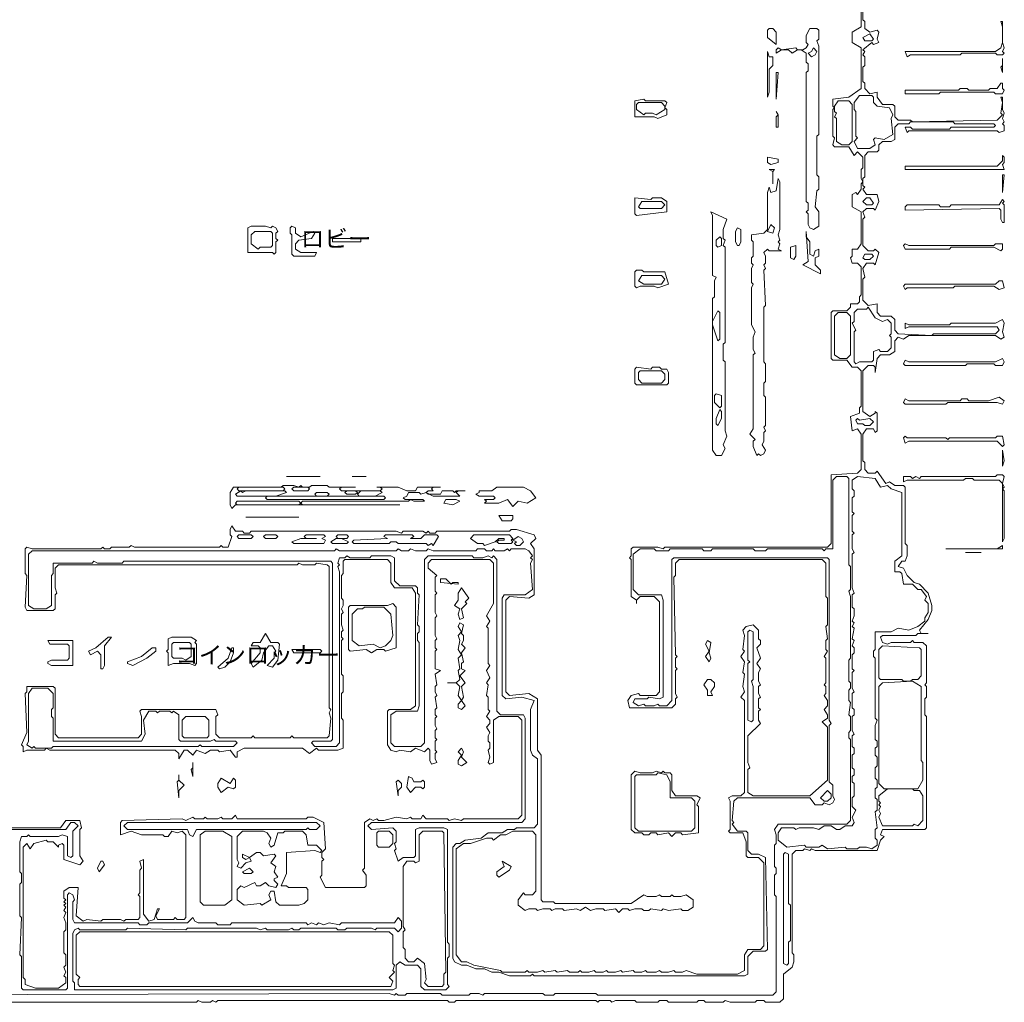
# Model space of a CAD drawing. Header units: millimetres. Extents: x -1440 to 58650, y -4147 to 35577.
# Tile 4 of 5: x 35819 to 58650, y 52 to 22823. Entities that reach past the tile are written whole.
import ezdxf

# ---------------------------------------------------------------- set-up
doc = ezdxf.new("R2010")
doc.units = ezdxf.units.MM
doc.layers.add('EDITABLE_ROOM_LABELS', color=7, linetype='Continuous', lineweight=18, true_color=0x50555f)
doc.layers.add('RASTER_CONTOURS', color=7, linetype='Continuous', lineweight=18, true_color=0x50555f)
doc.styles.add('JAPANESE', font='msgothic.ttc')

msp = doc.modelspace()

# ---------------------------------------------------------------- linework, layer by layer
at = {"layer": 'RASTER_CONTOURS'}
for points in [[(55330, 23231), (55330, 22659), (55125, 22536), (55125, 22291), (55330, 22168), (55330, 21228), (55043, 21024), (54674, 20983), (54674, 20819), (54715, 20779), (54674, 20738), (54674, 20124), (54715, 20084), (54674, 19920), (54715, 19879), (55043, 19879), (55166, 19675), (55248, 19757), (55371, 19634), (55371, 19389), (55330, 19348), (55330, 19143), (55371, 19062), (55330, 19021), (55330, 18898), (55248, 18775), (55207, 18816), (55125, 18775), (55125, 18489), (55330, 18367), (55330, 17631), (55248, 17508), (55125, 17508), (55125, 17345), (55084, 17304), (55125, 17181), (55248, 17181), (55330, 17099), (55330, 16445), (55289, 16404), (55289, 16282), (55248, 16241), (55084, 16241), (55084, 16159), (55002, 16077), (54674, 16077), (54633, 16036), (54633, 14974), (54674, 14933), (55002, 14933), (55125, 14769), (55248, 14769), (55330, 14687), (55330, 13870), (55289, 13829), (55289, 13706), (55084, 13625), (55125, 13297), (55248, 13338), (55330, 13216), (55330, 12398), (55248, 12316), (54633, 12275), (54633, 10681), (54551, 10599), (50780, 10599), (50739, 10559), (50616, 10599), (50042, 10599), (50001, 10559), (50001, 10395), (49960, 10354), (50001, 10313), (50001, 9455), (50124, 9373), (50124, 9291), (50124, 9373), (50206, 9455), (50534, 9455), (50657, 9332), (50657, 7247), (50575, 7165), (50206, 7165), (50165, 7206), (50001, 7165), (49919, 7043), (49960, 6879), (50944, 6879), (51026, 6961), (51026, 7084), (51067, 7125), (51026, 7206), (51026, 7738), (51067, 7779), (51026, 7820), (51026, 8024), (51067, 8065), (51026, 8106), (50985, 9904), (51026, 9945), (51026, 10231), (51108, 10313), (54428, 10313), (54510, 10231), (54510, 9455), (54551, 9414), (54551, 8801), (54510, 8760), (54551, 8474), (54510, 8433), (54510, 8228), (54551, 8187), (54469, 8065), (54510, 8024), (54510, 7452), (54469, 7411), (54510, 7370), (54510, 7206), (54469, 7165), (54551, 7043), (54551, 6920), (54469, 6838), (54551, 6716), (54551, 6634), (54428, 6552), (54551, 6430), (54551, 5203), (54141, 4835), (52829, 4835), (52706, 4917), (52706, 5448), (52747, 5489), (52706, 5612), (52706, 6225), (52993, 6511), (52952, 6593), (52952, 6798), (52993, 6838), (52952, 6879), (52952, 7084), (52993, 7125), (52952, 7206), (52952, 7370), (52993, 7411), (52952, 7493), (52952, 7697), (52993, 7779), (52911, 7901), (52993, 8024), (52911, 8269), (52993, 8351), (52993, 8433), (52952, 8474), (52952, 8678), (52829, 8801), (52665, 8760), (52583, 8678), (52624, 8555), (52583, 8228), (52624, 8187), (52542, 8065), (52624, 7942), (52583, 7697), (52624, 7656), (52583, 7370), (52624, 7247), (52542, 7125), (52624, 7043), (52624, 4917), (52542, 4835), (52337, 4835), (52256, 4794), (52296, 4713), (52296, 4059), (52256, 4018), (52296, 3977), (52583, 3977), (52665, 3772), (52665, 3445), (52706, 3404), (52952, 3404), (53075, 3282), (53075, 1360), (52993, 1279), (52706, 1279), (52624, 1156), (52624, 788), (52460, 706), (51518, 706), (51272, 788), (51190, 747), (51026, 747), (50985, 788), (50862, 747), (50698, 747), (50657, 788), (50575, 747), (50370, 747), (50329, 788), (50247, 747), (50083, 747), (50042, 788), (49796, 747), (49755, 788), (49632, 747), (49468, 747), (49427, 788), (49345, 747), (49181, 747), (49140, 788), (49017, 747), (48853, 747), (48812, 788), (48771, 747), (48566, 747), (48525, 788), (48280, 747), (48239, 788), (47993, 747), (47952, 788), (47829, 747), (47624, 747), (47583, 788), (47542, 747), (47009, 747), (46968, 788), (46353, 911), (46189, 993), (46066, 993), (45943, 1156), (45943, 3609), (46107, 3732), (46271, 3732), (46640, 3854), (46763, 3854), (46804, 3813), (46968, 3936), (47091, 3936), (47255, 4018), (47706, 4018), (47788, 3936), (47788, 2628), (47706, 2546), (47542, 2546), (47501, 2587), (47378, 2423), (47378, 2301), (47542, 2178), (47624, 2219), (47788, 2219), (47829, 2178), (47952, 2219), (48116, 2219), (48157, 2178), (48239, 2219), (48403, 2219), (48444, 2178), (48730, 2219), (48812, 2178), (48935, 2260), (49058, 2178), (49181, 2219), (49345, 2219), (49386, 2178), (49632, 2219), (49714, 2137), (49796, 2219), (49919, 2219), (49960, 2178), (50083, 2219), (50247, 2219), (50288, 2178), (50411, 2178), (50452, 2219), (50698, 2178), (50739, 2219), (50862, 2178), (51149, 2219), (51190, 2178), (51313, 2178), (51436, 2260), (51436, 2423), (51272, 2546), (51149, 2505), (50985, 2505), (50944, 2546), (50903, 2505), (50698, 2505), (50657, 2546), (50575, 2505), (50370, 2505), (50288, 2546), (50001, 2342), (48239, 2342), (48198, 2382), (47952, 2382), (47911, 2423), (47911, 5776), (47829, 5898), (47829, 7084), (47624, 7206), (47173, 7165), (47091, 7247), (47091, 9373), (47173, 9455), (47624, 9414), (47747, 9496), (47747, 10559), (47665, 10681), (47788, 10804), (47747, 10886), (47337, 11008), (47214, 11008), (47173, 10967), (45492, 10967), (45451, 10926), (45328, 10926), (45287, 10967), (45246, 10926), (45164, 10967), (44714, 10967), (44673, 10926), (44550, 10967), (41188, 10967), (41147, 10926), (41024, 10926), (40983, 10967), (40820, 10967), (40738, 11090), (40697, 11008), (40697, 10886), (40738, 10845), (40656, 10599), (40533, 10599), (40492, 10640), (40451, 10599), (38483, 10599), (38401, 10640), (38360, 10599), (37950, 10599), (37909, 10559), (37786, 10559), (37745, 10599), (37704, 10559), (36106, 10559), (35983, 10599), (35942, 10559), (35942, 9986), (35983, 9945), (35942, 9209), (35983, 9128), (36598, 9128), (36639, 9169), (36639, 9496), (36680, 9537), (36639, 9659), (36639, 10109), (36721, 10191), (42254, 10191), (42295, 10231), (42377, 10191), (42664, 10191), (42705, 10231), (42951, 10191), (42992, 10150), (42992, 6879), (43033, 6838), (42992, 6757), (43033, 6634), (42992, 6225), (42951, 6184), (42172, 6184), (42131, 6225), (42090, 6184), (41270, 6184), (41229, 6225), (41188, 6184), (40451, 6184), (40369, 6266), (40369, 6675), (40410, 6716), (40369, 6838), (38647, 6838), (38606, 6798), (38647, 6675), (38647, 6266), (38565, 6184), (36721, 6184), (36639, 6266), (36639, 7329), (36598, 7370), (35983, 7370), (35983, 7247), (35942, 7206), (35983, 6307), (35860, 6021), (35901, 5980), (35901, 5857), (35983, 5898), (36393, 5898), (36434, 5939), (36516, 5898), (39426, 5898), (39508, 5816), (39508, 5694), (39631, 5898), (39713, 5898), (39836, 5776), (39918, 5898), (40123, 5816), (40246, 5898), (40410, 5898), (40451, 5857), (40697, 5898), (40820, 5735), (40861, 5735), (40861, 5857), (41024, 5939), (42377, 5939), (42541, 5816), (42705, 5939), (42746, 5898), (43197, 5898), (43320, 5939), (43320, 6593), (43279, 6634), (43279, 7206), (43320, 7247), (43320, 7615), (43279, 7656), (43279, 8433), (43320, 8474), (43279, 8515), (43279, 8637), (43320, 8678), (43279, 8801), (43279, 9046), (43320, 9087), (43279, 9169), (43320, 9250), (43320, 9373), (43279, 9414), (43279, 9945), (43320, 9986), (43320, 10272), (43361, 10313), (44345, 10313), (44427, 10231), (44427, 9782), (44509, 9659), (44918, 9659), (45000, 9537), (45000, 6920), (44877, 6838), (44386, 6838), (44345, 6798), (44345, 6021), (44427, 5898), (44550, 5857), (44632, 5898), (44877, 5857), (45000, 5939), (45205, 5857), (45287, 5939), (45328, 5898), (45328, 5653), (45369, 5571), (45492, 5612), (45451, 5694), (45451, 5816), (45492, 5857), (45451, 5898), (45451, 6103), (45492, 6143), (45451, 6184), (45451, 6348), (45492, 6389), (45451, 6470), (45451, 6634), (45492, 6675), (45451, 6716), (45451, 6838), (45492, 6879), (45451, 7125), (45492, 7165), (45451, 7247), (45451, 7370), (45492, 7411), (45451, 7656), (45574, 7738), (45451, 7779), (45451, 8187), (45492, 8228), (45451, 8269), (45451, 8433), (45492, 8474), (45451, 8555), (45451, 8964), (45492, 9005), (45451, 9087), (45451, 9496), (45492, 9537), (45451, 9577), (45451, 9904), (45492, 9945), (45287, 10109), (45287, 10231), (45369, 10313), (46722, 10313), (46804, 10231), (46804, 9291), (46640, 9005), (46722, 8882), (46640, 8760), (46681, 8719), (46681, 7901), (46722, 7860), (46640, 7738), (46722, 7574), (46640, 7452), (46681, 7411), (46640, 7165), (46681, 7125), (46681, 6838), (46722, 6798), (46640, 6675), (46722, 6593), (46722, 6511), (46640, 6430), (46722, 6307), (46681, 6225), (46681, 6103), (46722, 6062), (46722, 5939), (46681, 5898), (46722, 5735), (46681, 5612), (46722, 5571), (46804, 5612), (46804, 6593), (46927, 6675), (47378, 6675), (47460, 6593), (47460, 4386), (47378, 4304), (46107, 4304), (46066, 4263), (45902, 4304), (45779, 4263), (45738, 4304), (45246, 4304), (45164, 4386), (45123, 4304), (44918, 4304), (44877, 4345), (44795, 4304), (44550, 4345), (44263, 4263), (44140, 4263), (44099, 4304), (44017, 4263), (43935, 4304), (43812, 4222), (43812, 3159), (43771, 3118), (43853, 2996), (43853, 2750), (43812, 2710), (42910, 2710), (42787, 2955), (42828, 2996), (42828, 3323), (42869, 3364), (42828, 3404), (42828, 3527), (42910, 3609), (42869, 4222), (42623, 4345), (42500, 4345), (42459, 4304), (40861, 4304), (40820, 4386), (40738, 4304), (40533, 4304), (40492, 4345), (40410, 4304), (40164, 4304), (40123, 4345), (40082, 4304), (39877, 4304), (39836, 4345), (39672, 4263), (39590, 4304), (38196, 4263), (38155, 4222), (38155, 3936), (38401, 4018), (38647, 3936), (39139, 3936), (39180, 3895), (39262, 3895), (39344, 4018), (39467, 3977), (39590, 4018), (39672, 3936), (39672, 2015), (39631, 1974), (39467, 1974), (39426, 2015), (39385, 1974), (39016, 1974), (38975, 2055), (39057, 2219), (39016, 2219), (38934, 1974), (38811, 1933), (38688, 2096), (38688, 3364), (38606, 3323), (38647, 3159), (38606, 3118), (38606, 2587), (38565, 2546), (38606, 2505), (38606, 2015), (38565, 1974), (38278, 1974), (38237, 1933), (38155, 1974), (37745, 1974), (37704, 1933), (37376, 1974), (37294, 1933), (37131, 2055), (37171, 2710), (36967, 2710), (36844, 2628), (36844, 2464), (36885, 2423), (36844, 2382), (36885, 2342), (36844, 2301), (36885, 2260), (36844, 2178), (36885, 2137), (36844, 2015), (36885, 1892), (36885, 1728), (36844, 1688), (36844, 1197), (36885, 1156), (36885, 911), (36844, 870), (36885, 747), (36844, 666), (36885, 625), (36885, 502), (36721, 379), (36188, 379), (35942, 461), (35942, 584), (35901, 625), (35901, 3650), (35983, 3732), (36065, 3609), (36147, 3732), (36434, 3813), (36475, 3772), (36598, 3772), (36721, 3650), (36721, 3691), (36803, 3732), (36844, 3691), (36844, 3364), (37212, 3241), (37294, 3323), (37212, 3445), (37212, 4059), (37253, 4099), (37212, 4263), (36885, 4263), (36762, 4099), (35081, 4099)], [(28933, 52), (39918, 52), (39959, 93), (40041, 52), (40246, 52), (40287, 93), (40369, 52), (40410, 93), (45738, 93), (45779, 52), (45902, 52), (45943, 93), (49181, 93), (49222, 52), (49263, 93), (49509, 93), (49550, 52), (49632, 93), (50083, 93), (50124, 52), (50616, 52), (50657, 93), (50821, 93), (50862, 52), (51518, 52), (51559, 93), (51682, 93), (51723, 52), (52133, 52), (52174, 93), (52296, 52), (52870, 52), (52911, 93), (53075, 93), (53116, 52), (53444, 52), (53526, 134), (53526, 706), (53731, 870), (53772, 993), (53772, 1156), (53731, 1197), (53731, 3486), (53813, 3568), (53977, 3568), (54018, 3609), (54141, 3568), (54182, 3609), (54264, 3568), (55699, 3568), (55781, 3813), (55863, 3895), (55781, 3936), (55822, 4059), (56805, 4059), (56846, 4099), (56846, 6675), (56805, 6716), (56805, 7084), (56846, 7125), (56846, 7370), (56805, 7411), (56846, 7452), (56846, 8310), (56764, 8392), (56559, 8392), (56518, 8433), (56477, 8392), (56027, 8392), (55945, 8351), (55822, 8392), (55781, 8515), (55822, 8555), (56600, 8555), (56641, 8596), (56887, 8596), (56723, 8596), (56682, 8678), (56887, 8923), (56969, 9128), (56969, 9250), (56887, 9537), (56682, 9741), (56559, 9782), (56395, 9945), (56313, 10109), (56190, 10150), (56272, 10272), (56354, 10272), (56395, 10395), (56395, 10640), (56354, 10681), (56354, 11989), (56313, 12030), (56108, 12030), (55986, 12112), (55904, 12071), (55699, 12357), (55658, 12316), (55494, 12316), (55412, 12398), (55412, 12562), (55371, 12603), (55371, 13216), (55453, 13338), (55617, 13338), (55658, 13257), (55699, 13297), (55699, 13706), (55658, 13747), (55658, 13706), (55535, 13625), (55371, 13747), (55371, 14687), (55494, 14810), (55617, 14810), (55658, 14769), (55658, 14647), (55699, 14974), (55781, 15055), (55986, 15055), (56108, 15137), (56108, 15382), (56190, 15464), (56313, 15423), (56436, 15505), (58445, 15505), (58568, 15423), (58650, 15464), (58609, 15587), (58650, 15791), (58609, 15873), (58445, 15791), (57420, 15791), (57379, 15750), (56436, 15750), (56354, 15791), (56354, 15669), (56436, 15709), (58486, 15709), (58527, 15628), (58445, 15546), (57010, 15546), (56969, 15505), (56190, 15546), (56108, 15628), (56108, 15873), (56027, 15955), (55781, 15955), (55699, 16036), (55699, 16241), (55494, 16200), (55371, 16323), (55371, 16813), (55412, 16854), (55371, 17058), (55453, 17181), (55617, 17181), (55658, 17140), (55740, 17426), (55658, 17508), (55617, 17467), (55494, 17467), (55371, 17590), (55371, 18203), (55412, 18244), (55371, 18367), (55453, 18448), (55617, 18448), (55658, 18408), (55740, 18612), (55699, 18775), (55453, 18775), (55371, 18898), (55412, 18939), (55371, 18980), (55371, 19143), (55412, 19184), (55412, 19675), (55494, 19757), (55699, 19757), (55740, 19797), (55740, 19920), (55822, 20002), (56027, 20002), (56108, 20043), (56108, 20329), (56190, 20411), (56436, 20411), (56477, 20452), (57461, 20452), (57502, 20411), (58404, 20411), (58445, 20370), (58404, 20329), (57420, 20329), (57379, 20288), (56518, 20288), (56477, 20329), (56354, 20329), (56395, 20206), (56436, 20247), (58486, 20247), (58527, 20206), (58650, 20247), (58650, 20370), (58609, 20411), (58650, 20452), (58609, 20533), (58650, 20656), (58609, 20738), (58609, 21024), (58568, 21024), (58609, 20901), (58568, 20656), (58609, 20615), (58486, 20492), (56518, 20452), (56477, 20492), (56190, 20492), (56108, 20574), (56108, 20819), (56067, 20860), (55822, 20860), (55699, 21024), (55699, 21146), (55535, 21106), (55412, 21228), (55412, 21351), (55371, 21392), (55371, 21719), (55412, 21760), (55412, 21964), (55371, 22005), (55412, 22087), (55371, 22128), (55576, 22291), (55617, 22250), (55740, 22291), (55699, 22373), (55740, 22536), (55699, 22577), (55535, 22536), (55412, 22618), (55412, 22782), (55371, 22823), (55371, 23027)], [(35204, 4059), (36885, 4059), (37008, 4222), (37090, 4222), (37171, 4140), (37049, 4018), (37049, 3445), (37008, 3404), (36926, 3445), (36926, 3895), (36803, 3936), (36721, 3895), (36065, 3895), (36024, 3936), (35983, 3895), (35860, 3895), (35819, 3772), (35819, 3077), (35860, 3037), (35860, 2832), (35819, 2791), (35819, 2055), (35860, 2015), (35819, 1156), (35860, 1115), (35860, 379), (35901, 338), (36885, 338), (36926, 379), (36926, 2546), (36967, 2587), (37049, 2546), (37090, 2423), (37049, 2382), (37049, 1974), (37090, 1892), (38565, 1892), (38606, 1851), (38770, 1851), (38811, 1892), (39713, 1892), (39836, 2015), (39877, 1933), (39959, 1892), (40369, 1892), (40410, 1851), (40697, 1851), (40738, 1892), (42459, 1892), (42500, 1851), (42582, 1892), (42705, 1851), (42746, 1892), (42869, 1851), (42992, 1892), (43238, 1851), (43279, 1892), (44509, 1892), (44591, 2015), (44673, 1933), (44673, 1769), (44591, 1688), (44509, 1769), (44099, 1769), (44058, 1728), (43976, 1769), (43402, 1769), (43361, 1728), (43197, 1728), (43156, 1769), (42336, 1769), (42295, 1728), (42172, 1728), (42131, 1769), (42049, 1728), (41557, 1728), (41516, 1769), (41393, 1728), (41311, 1769), (39713, 1769), (39672, 1728), (38319, 1769), (38278, 1728), (37212, 1728), (37171, 1769), (37090, 1728), (37049, 1647), (37049, 543), (37090, 502), (37090, 338), (44468, 338), (44550, 379), (44550, 911), (44632, 993), (44754, 911), (45041, 911), (45123, 829), (45123, 420), (45205, 338), (45697, 338), (45779, 420), (45738, 461), (45738, 1074), (45779, 1115), (45779, 1401), (45738, 1442), (45738, 4059), (45656, 4099), (45082, 4099), (45000, 4059), (45000, 3445), (44959, 3404), (44714, 3404), (44591, 3323), (44509, 3568), (44550, 3609), (44509, 3732), (44550, 3772), (44550, 4018), (44468, 4099), (43976, 4059), (43894, 4140), (43976, 4222), (47460, 4222), (47542, 4304), (47542, 6634), (47501, 6716), (46968, 6716), (46886, 6798), (46886, 10313), (46804, 10395), (46763, 10354), (46681, 10395), (46558, 10354), (46353, 10354), (46312, 10395), (45287, 10395), (45205, 10313), (45205, 6062), (45123, 5980), (44509, 5980), (44427, 6062), (44427, 6716), (44550, 6798), (45041, 6798), (45082, 6920), (45082, 8392), (45041, 8433), (45041, 8596), (45082, 8637), (45082, 8760), (45041, 8801), (45082, 9496), (45041, 9537), (45041, 9659), (45000, 9700), (44632, 9700), (44509, 9823), (44509, 10354), (44427, 10395), (43976, 10395), (43935, 10354), (43484, 10354), (43402, 10395), (43361, 10354), (43238, 10354), (43197, 10231), (43238, 10191), (43197, 10150), (43238, 10027), (43238, 6062), (43156, 5980), (42664, 5980), (42582, 6062), (42623, 6103), (43033, 6103), (43074, 6143), (43074, 10231), (43033, 10272), (38237, 10272), (38196, 10231), (37622, 10231), (37540, 10272), (37499, 10231), (36598, 10231), (36598, 9986), (36557, 9945), (36557, 9250), (36434, 9169), (36147, 9169), (36024, 9250), (36024, 10436), (36106, 10518), (43115, 10518), (43156, 10559), (43238, 10518), (44550, 10518), (44591, 10559), (44673, 10518), (44836, 10518), (44877, 10559), (45000, 10518), (45246, 10518), (45287, 10559), (45410, 10518), (46394, 10518), (46435, 10559), (46599, 10559), (46640, 10518), (46763, 10518), (46804, 10559), (46845, 10518), (47050, 10518), (47132, 10559), (47173, 10518), (47214, 10559), (47542, 10559), (47624, 10518), (47706, 10395), (47665, 10354), (47706, 10313), (47665, 10231), (47706, 9618), (47542, 9496), (47050, 9496), (47009, 9414), (47009, 7165), (47091, 7084), (47460, 7125), (47747, 7043), (47665, 6838), (47665, 5898), (47706, 5776), (47829, 5694), (47829, 4181), (47747, 4099), (47337, 4099), (47296, 4059), (47132, 4059), (47009, 3977), (46681, 3977), (46517, 3854), (46148, 3813), (46025, 3732), (45943, 3732), (45861, 3650), (45861, 1074), (45902, 993), (46066, 911), (46189, 911), (46394, 829), (46599, 829), (46763, 747), (46927, 747), (47173, 666), (47665, 666), (47706, 706), (47747, 666), (52624, 666), (52706, 706), (52706, 1115), (52829, 1238), (53116, 1238), (53157, 1279), (53116, 3404), (52952, 3486), (52788, 3486), (52706, 3568), (52706, 3977), (52665, 4018), (52460, 4018), (52337, 4181), (52378, 4222), (52337, 4263), (52378, 4713), (52460, 4794), (54141, 4794), (54264, 4631), (54428, 4631), (54469, 4672), (54592, 4631), (54674, 4672), (54715, 4754), (54674, 4835), (54674, 5081), (54592, 5162), (54592, 6470), (54633, 6511), (54592, 6593), (54592, 10313), (54551, 10354), (50985, 10354), (50944, 10313), (50944, 7043), (50821, 6920), (50657, 6920), (50616, 6961), (50534, 6920), (50329, 6920), (50288, 6961), (50165, 6920), (50042, 7002), (50083, 7084), (50370, 7084), (50411, 7125), (50657, 7084), (50739, 7125), (50739, 9373), (50698, 9496), (50165, 9496), (50042, 9618), (50042, 10436), (50206, 10559), (50534, 10559), (50575, 10518), (50862, 10518), (50903, 10559), (51641, 10559), (51682, 10518), (51846, 10518), (51887, 10559), (52829, 10559), (52870, 10518), (53116, 10518), (53157, 10559), (54428, 10559), (54469, 10518), (54510, 10559), (54674, 10559), (54674, 12153), (54756, 12235), (55002, 12235), (55043, 12194), (55043, 10191), (55084, 10150), (55084, 9618), (55043, 9577), (55084, 9455), (55084, 8024), (55043, 7983), (55043, 7493), (55084, 7452), (55084, 7329), (55043, 7288), (55043, 7043), (55084, 7002), (55043, 6716), (55084, 6675), (55084, 6348), (55043, 6307), (55043, 6184), (55084, 6143), (55084, 4263), (55002, 4181), (53403, 4181), (53321, 4059), (53362, 3936), (53362, 3732), (53321, 3691), (53321, 3200), (53362, 3159), (53362, 3037), (53321, 2996), (53321, 2546), (53362, 2505), (53362, 298), (53280, 216), (49222, 216), (49181, 257), (48239, 257), (48198, 216), (47993, 216), (47952, 257), (46599, 257), (46558, 216), (46476, 257), (46271, 257), (46230, 216), (45615, 216), (45574, 257), (44795, 257), (44754, 216), (44591, 216), (44550, 257), (44509, 216), (44386, 257), (30408, 216)]]:
    msp.add_lwpolyline(points, dxfattribs=at)
for points in [[(53198, 22618), (53157, 22577), (53157, 22414), (53362, 22250), (53362, 22536), (53280, 22618)], [(54305, 22618), (54141, 22618), (54059, 22455), (54059, 22291), (54100, 22250), (54059, 22168), (53977, 22128), (53854, 22128), (53813, 22168), (53485, 22128), (53403, 22168), (53362, 22128), (53362, 22046), (53485, 22128), (53649, 22128), (53731, 22046), (53854, 22128), (53936, 22128), (54059, 22046), (54059, 21841), (54100, 21801), (54100, 21637), (54059, 21596), (54059, 18612), (54100, 18571), (54100, 18408), (54059, 18367), (54100, 18326), (54100, 18080), (54141, 17999), (54223, 17958), (54346, 18040), (54346, 18367), (54264, 18489), (54305, 18857), (54346, 18898), (54346, 19184), (54305, 19225), (54305, 20124), (54346, 20165), (54346, 22209), (54305, 22332), (54346, 22373), (54346, 22577)], [(58609, 22782), (58568, 22782), (58609, 22659), (58609, 22291), (58568, 22168), (58445, 22087), (56354, 22087), (56395, 21964), (56477, 22005), (57625, 22005), (57666, 22046), (58445, 22046), (58486, 22005), (58609, 22005), (58650, 22046), (58609, 22087), (58650, 22168), (58609, 22291)], [(55371, 22414), (55535, 22496), (55617, 22373), (55576, 22332), (55412, 22332)], [(54223, 22168), (54305, 22087), (54264, 22005), (54182, 21964), (54100, 22046), (54182, 22087)], [(53157, 22087), (53157, 21024), (53198, 21146), (53198, 21678), (53280, 21760), (53280, 21964), (53198, 21964)], [(58609, 21923), (58609, 21760), (58568, 21719), (58609, 21596)], [(53403, 21596), (53362, 21596), (53362, 20983)], [(58650, 21187), (58609, 21228), (58609, 21351), (58568, 21351), (58486, 21228), (58322, 21228), (58281, 21187), (57830, 21187), (57789, 21228), (57625, 21228), (57584, 21187), (56354, 21187), (56354, 21106), (57133, 21106), (57174, 21146), (58404, 21146), (58445, 21106), (58609, 21106)], [(55289, 21065), (55576, 21065), (55617, 21024), (55617, 20901), (55699, 20819), (55986, 20779), (56067, 20615), (56027, 20533), (56067, 20165), (55863, 20043), (55658, 20084), (55617, 20043), (55658, 19920), (55535, 19838), (55248, 19838), (55166, 20002), (55248, 20084), (55207, 20124), (55207, 20697), (55166, 20738), (55166, 20901)], [(50083, 20942), (50083, 20574), (50534, 20574), (50616, 20533), (50821, 20615), (50821, 20738), (50780, 20779), (50821, 20901), (50780, 20942), (50329, 20942), (50288, 20983)], [(50124, 20860), (50165, 20901), (50698, 20901), (50780, 20819), (50780, 20738), (50575, 20615), (50493, 20656), (50329, 20656), (50288, 20615), (50124, 20738)], [(54797, 20942), (55043, 20942), (55125, 20860), (55125, 20002), (55043, 19920), (54879, 19920), (54756, 20002), (54756, 20533), (54715, 20574), (54756, 20656), (54715, 20697), (54715, 20819)], [(53362, 20697), (53403, 20615), (53362, 20574), (53362, 20329), (53403, 20329), (53403, 20615)], [(58650, 19634), (58609, 19675), (58609, 19552), (58486, 19430), (56354, 19430), (56354, 19348), (58650, 19348), (58609, 19470), (58650, 19511)], [(53157, 19634), (53157, 19511), (53239, 19470), (53403, 19511), (53403, 19593)], [(53198, 19348), (53280, 19307), (53280, 19021), (53280, 19307), (53321, 19348)], [(58650, 19225), (58609, 19225), (58609, 18816)], [(53403, 19143), (53362, 18857), (53239, 18816), (53198, 18939), (53157, 18816), (53157, 17958), (53075, 17876), (52788, 17835), (52788, 17713), (52829, 17672), (52829, 17345), (52788, 17304), (52788, 17181), (52829, 17140), (52788, 17058), (52788, 16731), (52829, 16691), (52788, 16609), (52788, 15750), (52870, 15587), (52829, 15464), (52829, 15178), (52870, 15096), (52829, 15055), (52829, 13338), (52747, 13216), (52870, 13093), (52829, 13052), (52829, 12930), (52911, 12725), (52952, 12766), (52993, 12725), (53075, 12766), (53116, 12848), (53034, 12970), (53075, 13052), (53075, 13257), (53116, 13297), (53075, 13379), (53116, 13420), (53116, 14074), (53075, 14115), (53075, 14401), (53116, 14442), (53116, 14851), (53075, 14892), (53075, 16159), (53116, 16200), (53075, 17018), (53116, 17058), (53075, 17140), (53116, 17181), (53116, 17345), (53075, 17426), (53157, 17508), (53198, 17467), (53485, 17467), (53403, 17508), (53444, 17631), (53403, 17672), (53444, 17713), (53403, 17835), (53444, 17958), (53444, 19062)], [(50083, 18694), (50083, 18326), (50124, 18285), (50821, 18367), (50821, 18612), (50698, 18694), (50493, 18694), (50452, 18653)], [(50165, 18489), (50247, 18612), (50698, 18612), (50780, 18530), (50698, 18448), (50206, 18448)], [(55371, 18612), (55453, 18694), (55535, 18694), (55617, 18571), (55576, 18530), (55453, 18530)], [(58650, 18121), (58650, 18530), (58609, 18571), (58650, 18612), (58609, 18653), (58527, 18530), (57420, 18530), (57379, 18489), (57174, 18489), (57133, 18530), (56395, 18530), (56354, 18489), (56354, 18408), (58527, 18448), (58568, 18408), (58568, 18203), (58609, 18121)], [(51846, 18367), (51887, 18285), (51887, 16895), (51969, 16854), (51928, 16772), (51928, 16404), (51887, 16363), (51887, 12848), (51969, 12725), (52092, 12725), (52174, 12889), (52133, 12970), (52215, 13175), (52174, 13297), (52174, 14892), (52133, 14933), (52133, 15301), (52174, 15341), (52174, 17549), (52133, 17590), (52174, 17713), (52133, 17753), (52133, 17958), (52215, 18203)], [(41106, 17999), (41106, 17426), (41680, 17426), (41721, 17386), (41762, 17426), (41762, 17672), (41803, 17713), (41762, 17753), (41762, 17876), (41803, 17917), (41762, 17999), (41680, 18040), (41639, 17999), (41516, 18040), (41188, 18040)], [(42131, 18040), (42090, 17999), (42090, 17876), (42131, 17835), (42131, 17386), (42172, 17345), (42664, 17345), (42705, 17426), (42336, 17426), (42213, 17508), (42213, 17631), (42295, 17713), (42582, 17753), (42664, 17876), (42623, 17917), (42336, 17794), (42213, 17876), (42213, 17999)], [(53239, 18080), (53321, 17999), (53280, 17876), (53157, 17917)], [(41188, 17835), (41270, 17917), (41639, 17917), (41680, 17876), (41680, 17590), (41639, 17549), (41393, 17549), (41352, 17508), (41188, 17631)], [(52460, 17999), (52419, 17917), (52419, 17672), (52460, 17590), (52501, 17590), (52542, 17672), (52542, 17958)], [(54059, 17917), (54100, 17222), (53977, 17140), (54387, 16936), (54387, 17018), (54264, 17140), (54264, 17304), (54346, 17345), (54346, 17508), (54264, 17467), (54223, 17345), (54141, 17386), (54141, 17672), (54059, 17794)], [(43074, 17753), (43074, 17672), (43730, 17672), (43730, 17753)], [(52051, 17794), (52092, 17753), (52092, 17590), (52010, 17549), (51969, 17590), (51969, 17713)], [(53813, 17590), (53690, 17549), (53690, 17304), (53772, 17263), (53813, 17345)], [(56313, 17590), (56354, 17508), (57379, 17508), (57420, 17549), (58404, 17549), (58568, 17467), (58609, 17508), (58609, 17631), (58445, 17631), (58404, 17590), (56436, 17590), (56354, 17631)], [(55371, 17304), (55412, 17386), (55576, 17386), (55617, 17345), (55535, 17263), (55412, 17263)], [(50083, 16977), (50083, 16650), (50124, 16609), (50206, 16650), (50534, 16650), (50616, 16609), (50862, 16691), (50780, 16977), (50288, 16977), (50247, 17018), (50124, 17018)], [(50165, 16772), (50247, 16895), (50698, 16895), (50780, 16813), (50698, 16691), (50288, 16691)], [(58650, 16609), (58609, 16772), (58527, 16772), (58445, 16691), (56354, 16691), (56313, 16650), (56354, 16568), (56395, 16609), (57461, 16609), (57502, 16650), (58404, 16650), (58527, 16568)], [(52010, 16077), (52051, 16036), (52051, 15423), (52010, 15382), (51887, 15750), (51887, 15832)], [(54797, 16036), (55002, 16036), (55084, 15955), (55084, 15055), (55002, 14974), (54838, 14974), (54715, 15055), (54715, 15955)], [(55494, 16159), (55658, 15914), (55822, 15832), (55945, 15873), (56027, 15791), (56027, 15546), (55986, 15505), (56027, 15464), (56027, 15219), (55945, 15137), (55781, 15137), (55740, 15178), (55617, 15137), (55617, 14933), (55576, 14892), (55289, 14892), (55207, 14851), (55166, 14892), (55166, 15587), (55207, 15628), (55125, 15791), (55166, 15832), (55166, 16036), (55248, 16118), (55453, 16118)], [(58650, 14892), (58609, 14974), (58445, 14892), (56436, 14892), (56354, 14933), (56313, 14851), (56354, 14810), (57748, 14810), (57789, 14851), (58404, 14851), (58445, 14810), (58609, 14810)], [(50083, 14728), (50083, 14401), (50124, 14360), (50821, 14360), (50862, 14401), (50862, 14647), (50821, 14728), (50698, 14728), (50657, 14769), (50493, 14769), (50452, 14728), (50124, 14769)], [(50165, 14647), (50206, 14687), (50698, 14687), (50780, 14606), (50780, 14483), (50698, 14401), (50247, 14401), (50165, 14483)], [(51969, 14156), (52092, 14115), (52092, 13870), (52051, 13829), (51928, 13952), (51928, 14115)], [(58650, 13992), (58527, 14074), (58281, 13992), (57830, 13992), (57789, 14033), (57666, 14033), (57625, 13992), (56436, 13992), (56354, 14033), (56313, 13952), (56354, 13911), (57297, 13911), (57338, 13952), (58486, 13952), (58609, 13911)], [(52051, 13788), (52092, 13747), (52092, 13584), (52010, 13420), (51969, 13461), (51969, 13584)], [(55207, 13543), (55248, 13584), (55289, 13543), (55535, 13584), (55617, 13502), (55535, 13420), (55412, 13420), (55371, 13461), (55248, 13461)], [(56313, 13134), (56354, 13011), (56436, 13052), (58486, 13052), (58609, 12930), (58650, 12970), (58609, 13175), (58486, 13175), (58445, 13134), (57379, 13134), (57338, 13093), (57297, 13134), (56395, 13134), (56354, 13175)], [(58609, 12848), (58609, 12480), (58650, 12603)], [(42008, 12235), (42787, 12235)], [(43525, 12235), (43853, 12235)], [(55658, 12194), (55781, 11989), (55945, 12030), (56027, 11948), (56272, 11867), (56272, 10395), (56108, 10272), (56108, 10027), (56231, 10027), (56272, 9986), (56313, 9741), (56518, 9741), (56641, 9618), (56723, 9618), (56846, 9455), (56805, 9373), (56887, 9291), (56887, 9087), (56805, 8964), (56805, 8882), (56641, 8760), (56436, 8678), (56190, 8719), (56027, 8637), (55658, 8637), (55658, 8228), (55617, 8187), (55617, 8065), (55658, 8024), (55658, 6634), (55699, 6593), (55658, 6470), (55658, 6143), (55699, 6103), (55699, 5980), (55658, 5939), (55658, 5776), (55699, 5735), (55699, 5530), (55658, 5489), (55658, 5244), (55699, 5203), (55699, 5040), (55658, 4999), (55658, 4794), (55699, 4754), (55699, 4508), (55658, 4467), (55699, 4099), (55658, 4059), (55658, 3854), (55699, 3813), (55699, 3691), (55576, 3609), (55453, 3650), (55289, 3650), (55248, 3609), (55002, 3609), (54961, 3650), (54551, 3609), (54428, 3691), (54346, 3650), (54059, 3650), (54018, 3691), (53608, 3650), (53403, 3813), (53403, 3977), (53485, 4099), (53772, 4099), (53813, 4059), (53895, 4099), (54223, 4099), (54346, 4059), (54469, 4140), (54633, 4140), (54756, 4059), (54838, 4059), (54961, 4140), (55125, 4140), (55166, 4222), (55125, 4345), (55207, 4508), (55125, 4590), (55125, 4794), (55166, 4835), (55166, 5121), (55125, 5162), (55125, 5285), (55166, 5326), (55166, 5448), (55125, 5489), (55125, 5776), (55166, 5816), (55166, 5939), (55125, 5980), (55125, 6225), (55166, 6266), (55125, 6348), (55125, 6675), (55166, 6716), (55166, 6838), (55125, 6879), (55125, 7206), (55166, 7247), (55125, 7329), (55125, 7697), (55166, 7738), (55125, 7779), (55125, 8106), (55166, 8147), (55166, 8269), (55125, 8310), (55166, 8433), (55125, 8474), (55166, 8719), (55125, 8760), (55166, 8842), (55125, 8882), (55166, 9005), (55166, 9169), (55125, 9209), (55125, 9496), (55166, 9537), (55125, 9659), (55125, 10436), (55166, 10477), (55125, 10559), (55125, 10886), (55166, 10926), (55125, 10967), (55125, 11335), (55166, 11376), (55125, 11417), (55125, 11744), (55166, 11785), (55166, 11908), (55125, 11948), (55125, 12153), (55248, 12235)], [(58609, 10722), (58650, 10804), (58650, 11908), (58609, 11948), (58650, 11989), (58609, 12071), (58650, 12235), (58609, 12275), (58486, 12275), (58445, 12235), (56723, 12235), (56682, 12194), (56600, 12235), (56518, 12194), (56477, 12235), (56313, 12235), (56313, 12112), (56395, 12153), (57707, 12153), (57748, 12194), (57912, 12194), (57953, 12153), (58527, 12153), (58609, 12071)], [(40697, 11581), (40738, 11499), (40820, 11581), (44632, 11581), (42377, 11581), (42336, 11621), (42377, 11662), (44836, 11662), (44877, 11703), (44959, 11662), (45205, 11662), (45164, 11703), (44754, 11703), (44714, 11744), (44795, 11785), (44836, 11867), (45082, 11867), (45123, 11826), (45246, 11867), (45410, 11785), (46025, 11785), (45943, 11867), (45984, 11908), (46148, 11908), (45943, 11908), (45902, 11867), (45861, 11908), (45615, 11908), (45574, 11826), (45287, 11826), (45246, 11867), (45287, 11908), (45410, 11908), (45369, 11948), (45410, 11989), (45574, 11989), (45041, 11989), (45000, 11908), (44795, 11908), (44591, 11989), (44099, 11989), (44181, 11989), (44222, 11948), (44181, 11908), (43279, 11908), (43238, 11948), (43279, 11989), (43607, 11989), (42992, 11989), (42951, 12030), (42582, 12030), (42541, 11989), (42377, 11989), (42336, 12030), (42295, 11989), (42172, 12030), (41926, 12030), (41885, 11989), (40779, 11989), (40697, 11867)], [(40820, 11826), (40943, 11908), (40983, 11867), (41065, 11908), (41967, 11908), (42008, 11867), (41762, 11785), (40861, 11785)], [(40861, 11948), (40902, 11989), (41926, 11989), (41967, 11948), (41926, 11908), (40902, 11908)], [(42131, 11948), (42172, 11989), (42500, 11989), (42541, 11948), (42500, 11908), (42172, 11908)], [(43361, 11867), (43402, 11908), (43607, 11908), (43648, 11867), (43607, 11826), (43402, 11826)], [(43648, 11826), (43730, 11908), (44181, 11908), (44222, 11867), (44058, 11785), (43689, 11785)], [(46394, 11826), (46476, 11785), (46804, 11785), (46845, 11744), (46804, 11703), (46599, 11703), (46640, 11662), (46599, 11621), (46927, 11621), (47132, 11703), (47255, 11540), (47378, 11662), (47583, 11621), (47788, 11744), (47665, 11908), (47501, 11989), (46886, 11989), (46763, 11908), (46476, 11908), (46476, 11867)], [(40820, 11621), (40861, 11662), (42295, 11662), (42336, 11621), (42295, 11581), (40861, 11581)], [(41516, 11744), (41557, 11785), (44263, 11785), (44304, 11744), (44263, 11703), (41557, 11703)], [(42664, 11826), (42705, 11867), (42951, 11867), (42992, 11826), (42951, 11785), (42705, 11785)], [(45656, 11621), (45861, 11581), (46025, 11662), (45943, 11703), (45697, 11703)], [(41065, 11294), (42295, 11294)], [(46927, 11335), (47009, 11213), (47214, 11213), (47255, 11253), (47255, 11335)], [(40861, 10845), (40902, 10886), (41188, 10886), (41229, 10845), (41188, 10804), (40902, 10804)], [(41475, 10845), (41516, 10886), (41762, 10886), (41803, 10845), (41762, 10804), (41516, 10804)], [(42131, 10722), (42336, 10804), (42705, 10804), (42459, 10804), (42418, 10845), (42459, 10886), (42869, 10886), (42910, 10845), (42828, 10804), (42910, 10763), (42869, 10681), (42172, 10681)], [(43033, 10722), (43156, 10804), (43279, 10804), (43443, 10722), (43402, 10681), (43074, 10681)], [(43156, 10845), (43197, 10886), (43402, 10886), (43443, 10845), (43402, 10804), (43197, 10804)], [(43525, 10722), (43566, 10763), (44345, 10804), (44263, 10845), (44304, 10886), (44918, 10886), (44959, 10845), (44877, 10804), (45123, 10804), (45205, 10886), (45492, 10886), (45533, 10845), (45410, 10640), (45369, 10681), (45287, 10640), (45246, 10681), (44591, 10681), (44550, 10722), (44427, 10722), (44386, 10681), (43566, 10681)], [(46271, 10804), (46353, 10886), (47173, 10886), (47255, 10804), (47214, 10763), (47255, 10722), (47214, 10681), (46927, 10681), (46886, 10722), (46927, 10763), (47050, 10763), (47050, 10804), (46927, 10804), (46845, 10722), (46599, 10640), (46558, 10681), (46435, 10681)], [(47255, 10763), (47378, 10845), (47460, 10804), (47501, 10722), (47419, 10640), (47337, 10640), (47296, 10681), (47337, 10722)], [(58609, 10640), (58486, 10559), (57297, 10559), (58609, 10559)], [(57748, 10477), (58117, 10477)], [(45574, 9864), (45574, 9782), (45984, 9741), (45984, 9782), (45861, 9782), (45820, 9741), (45697, 9864)], [(46066, 9659), (45984, 9537), (45984, 9373), (45902, 9250), (46025, 9169), (45984, 9046), (46025, 8923), (46107, 8964), (46066, 9169), (46189, 9291), (46148, 9332), (46230, 9414)], [(44468, 9291), (44345, 9250), (43484, 9250), (43443, 9209), (43443, 8228), (43484, 8187), (43853, 8228), (43976, 8147), (44099, 8228), (44263, 8228), (44304, 8187), (44550, 8269), (44550, 9209)], [(43648, 9169), (43771, 9169), (43812, 9209), (44263, 9209), (44427, 9046), (44468, 8555), (44427, 8433), (44304, 8310), (44181, 8269), (44017, 8351), (43689, 8310), (43525, 8433), (43525, 9046)], [(46025, 8842), (45984, 8760), (46066, 8637), (45984, 8555), (46025, 8433), (45984, 8228), (46066, 8106), (45984, 8024), (46025, 7779), (45984, 7738), (46025, 7533), (45943, 7452), (45738, 7452), (45943, 7452), (46025, 7370), (45984, 7165), (46066, 7043), (45984, 6961), (45984, 6879), (46066, 6838), (46148, 6920), (46066, 7043), (46107, 7125), (46066, 7370), (46148, 7452), (46025, 7615), (46148, 7738), (46066, 7779), (46066, 7901), (46107, 7942), (46066, 8147), (46148, 8269), (46066, 8351), (46107, 8433), (46107, 8555), (46066, 8596), (46107, 8801)], [(52747, 8678), (52829, 8637), (52829, 7533), (52788, 7493), (52829, 7370), (52829, 6593), (52788, 6552), (52706, 6593), (52706, 7901), (52747, 7942), (52706, 7983), (52706, 8637)], [(37950, 8515), (37868, 8515), (37581, 8269), (37417, 8187), (37458, 8106), (37622, 8187), (37704, 8106), (37704, 7779), (37745, 7779), (37786, 7860), (37786, 8310)], [(39262, 8474), (39262, 8228), (39221, 8187), (39262, 8147), (39262, 7860), (39385, 7901), (39754, 7901), (39877, 7860), (39918, 7901), (39918, 8351), (39877, 8392), (39918, 8433), (39795, 8515), (39344, 8515)], [(41516, 8596), (41393, 8392), (41229, 8392), (41188, 8310), (41352, 8310), (41393, 8269), (41393, 8147), (41188, 7901), (41229, 7820), (41434, 7983), (41475, 8147), (41598, 8310), (41680, 8310), (41762, 8187), (41721, 8147), (41721, 8024), (41557, 7860), (41680, 7820), (41803, 7983), (41844, 8351), (41803, 8392), (41639, 8392)], [(36475, 8433), (36516, 8351), (36926, 8351), (36967, 8310), (36967, 8024), (36926, 7983), (36557, 7983), (36475, 7942), (36475, 7901), (36557, 7860), (37049, 7860), (37049, 8433)], [(38975, 8269), (38893, 8269), (38647, 8065), (38319, 7942), (38319, 7901), (38442, 7860), (38770, 8024), (38975, 8187)], [(39344, 8351), (39385, 8392), (39754, 8392), (39795, 8351), (39795, 8065), (39672, 7983), (39590, 8024), (39385, 8024), (39344, 8065)], [(40779, 8269), (40738, 8269), (40656, 8024), (40410, 7820), (40451, 7779), (40574, 7820), (40697, 7942), (40779, 8147)], [(42131, 8228), (42172, 8147), (42787, 8147), (42828, 8187), (42787, 8228)], [(51764, 8433), (51723, 8351), (51805, 8187), (51723, 8065), (51805, 7942), (51846, 8024), (51805, 8147), (51846, 8392)], [(55740, 8228), (55822, 8310), (56682, 8269), (56723, 8228), (56723, 7615), (56641, 7533), (56518, 7533), (56477, 7493), (56313, 7493), (56272, 7533), (55781, 7533), (55740, 7574)], [(36024, 7206), (36106, 7329), (36475, 7329), (36598, 7206), (36598, 6879), (36557, 6838), (36557, 6675), (36598, 6634), (36598, 6103), (38647, 6103), (38729, 6266), (38688, 6593), (38811, 6798), (38975, 6798), (39016, 6757), (39057, 6798), (39303, 6798), (39344, 6757), (39385, 6798), (39508, 6716), (39508, 6143), (39549, 6103), (40246, 6103), (40328, 6143), (40369, 6103), (40820, 6103), (40861, 6062), (40779, 5980), (40041, 5980), (40000, 6021), (39959, 5980), (36598, 5980), (36557, 5939), (36188, 5939), (36147, 5980), (36106, 5939), (35983, 6021), (36024, 6103)], [(51764, 7533), (51682, 7411), (51764, 7288), (51764, 7165), (51887, 7165), (51846, 7247), (51928, 7370), (51928, 7452), (51846, 7533)], [(55822, 7452), (56518, 7493), (56723, 7370), (56723, 5653), (56764, 5612), (56764, 5203), (56641, 4999), (55863, 4999), (55740, 5121), (55740, 7370)], [(39590, 6593), (39672, 6675), (40123, 6675), (40205, 6593), (40205, 6225), (40164, 6184), (39631, 6184), (39590, 6225)], [(46066, 5939), (45984, 5857), (46066, 5776), (45984, 5653), (45984, 5571), (46066, 5530), (46189, 5612), (46066, 5735), (46107, 5857)], [(39836, 5612), (39836, 5489), (39795, 5448), (39836, 5285)], [(39508, 5326), (39508, 5203), (39467, 5162), (39508, 4794), (39508, 4958), (39631, 5081), (39508, 5203)], [(44836, 5285), (44795, 5040), (44877, 4917), (45000, 5040), (45123, 5040), (45164, 4999), (45205, 5040), (45205, 5162), (45164, 5203), (45123, 5162), (44959, 5162), (44918, 5244)], [(50001, 5326), (50001, 4059), (50083, 3977), (50247, 3977), (50288, 3936), (50411, 3936), (50452, 3977), (50575, 3977), (50616, 3936), (50862, 3977), (50944, 3895), (51026, 3977), (51149, 3977), (51190, 3936), (51559, 3977), (51559, 4590), (51518, 4631), (51600, 4794), (51518, 4835), (51026, 4835), (50944, 4958), (50944, 5326), (50903, 5367), (50780, 5367), (50739, 5408), (50698, 5367), (50575, 5408), (50493, 5367), (50206, 5367), (50083, 5408)], [(50083, 5285), (50124, 5326), (50575, 5326), (50616, 5367), (50821, 5326), (50903, 5162), (50903, 4794), (51395, 4794), (51477, 4713), (51477, 4099), (51395, 4018), (50165, 4018), (50083, 4099)], [(40410, 5121), (40410, 5040), (40492, 4917), (40656, 5040), (40779, 4999), (40820, 5040), (40820, 5203), (40779, 5244), (40697, 5121), (40492, 5244)], [(44591, 5203), (44550, 5162), (44591, 4835), (44591, 4958), (44673, 5040), (44673, 5121)], [(54551, 4958), (54633, 4876), (54633, 4794), (54551, 4713), (54469, 4713), (54387, 4794)], [(55740, 4835), (55945, 4999), (56518, 4999), (56559, 4958), (56682, 4958), (56764, 4835), (56764, 4263), (56641, 4140), (56559, 4181), (56518, 4140), (55822, 4140), (55740, 4345), (55781, 4426), (55740, 4508), (55781, 4590), (55740, 4631), (55781, 4672), (55740, 4713)], [(38237, 4140), (38319, 4222), (42705, 4222), (42787, 4140), (42705, 4059), (42541, 4059), (42500, 4099), (42459, 4059), (39918, 4059), (39836, 3895), (39754, 3936), (39713, 4059), (38319, 4059)], [(40123, 4018), (40533, 4018), (40738, 3895), (40738, 2423), (40574, 2301), (40082, 2301), (40000, 2382), (40000, 3936)], [(40983, 4018), (41475, 4018), (41557, 3977), (41639, 3854), (41598, 3732), (41639, 3650), (41721, 3691), (41803, 3977), (41926, 3977), (41967, 4018), (42377, 4018), (42459, 3936), (42500, 3691), (42705, 3691), (42828, 3568), (42787, 3527), (42664, 3568), (42008, 3527), (42008, 3037), (41885, 2750), (42008, 2750), (42049, 2710), (42459, 2710), (42500, 2669), (42500, 2423), (42418, 2342), (42295, 2301), (41844, 2301), (41762, 2382), (41721, 2628), (41639, 2628), (41598, 2546), (41639, 2423), (41434, 2301), (41393, 2342), (41024, 2301), (40861, 2423), (40861, 2669), (40943, 2750), (41024, 2710), (41270, 2832), (41311, 2750), (41393, 2750), (41516, 2832), (41598, 2750), (41762, 2710), (41803, 2791), (41721, 2873), (41721, 2914), (41803, 2955), (41721, 3077), (41762, 3200), (41639, 3282), (41762, 3445), (41721, 3486), (41475, 3445), (41393, 3527), (41311, 3527), (41147, 3404), (40983, 3486), (40983, 3404), (41065, 3364), (41147, 3404), (41188, 3323), (41065, 3282), (40943, 3159), (40861, 3200), (40902, 3282), (40861, 3364), (40861, 3895)], [(44099, 3977), (44140, 4018), (44386, 4018), (44468, 3936), (44468, 3732), (44386, 3650), (44140, 3650), (44099, 3691)], [(45164, 4018), (45615, 4018), (45656, 3977), (45697, 747), (45656, 706), (45656, 461), (45615, 420), (45287, 420), (45205, 502), (45246, 584), (45205, 952), (45041, 1074), (44959, 993), (44836, 993), (44754, 1074), (44754, 1279), (44714, 1320), (44714, 1688), (44754, 1728), (44714, 1810), (44714, 3200), (44795, 3323), (44959, 3323), (45000, 3282), (45082, 3323), (45082, 3936)], [(53567, 3527), (53649, 3486), (53649, 2342), (53690, 2301), (53690, 1483), (53649, 1442), (53649, 952), (53608, 911), (53526, 952), (53526, 3486)], [(37745, 3323), (37704, 3323), (37622, 3159), (37663, 3077), (37786, 3241)], [(47214, 3200), (47009, 3323), (47050, 3200), (46886, 3077), (46886, 2996), (46927, 2955), (47173, 3118)], [(40983, 3077), (41147, 3159), (41229, 3077), (41188, 3037), (41024, 3037)], [(37131, 1606), (37212, 1688), (44386, 1688), (44468, 1606), (44468, 952), (44509, 911), (44468, 788), (44509, 747), (44386, 625), (44468, 543), (44427, 420), (37212, 420), (37171, 461), (37171, 584), (37212, 625), (37131, 706)]]:
    msp.add_lwpolyline(points, close=True, dxfattribs=at)

# ---------------------------------------------------------------- texts
at = {"layer": 'EDITABLE_ROOM_LABELS', "style": 'JAPANESE'}
for s, p in [('ロビー', (42336, 17549)), ('コインロッカー', (39426, 7901))]:
    msp.add_text(s, height=400, dxfattribs=at).set_placement(p)

doc.saveas('drawing.dxf')
